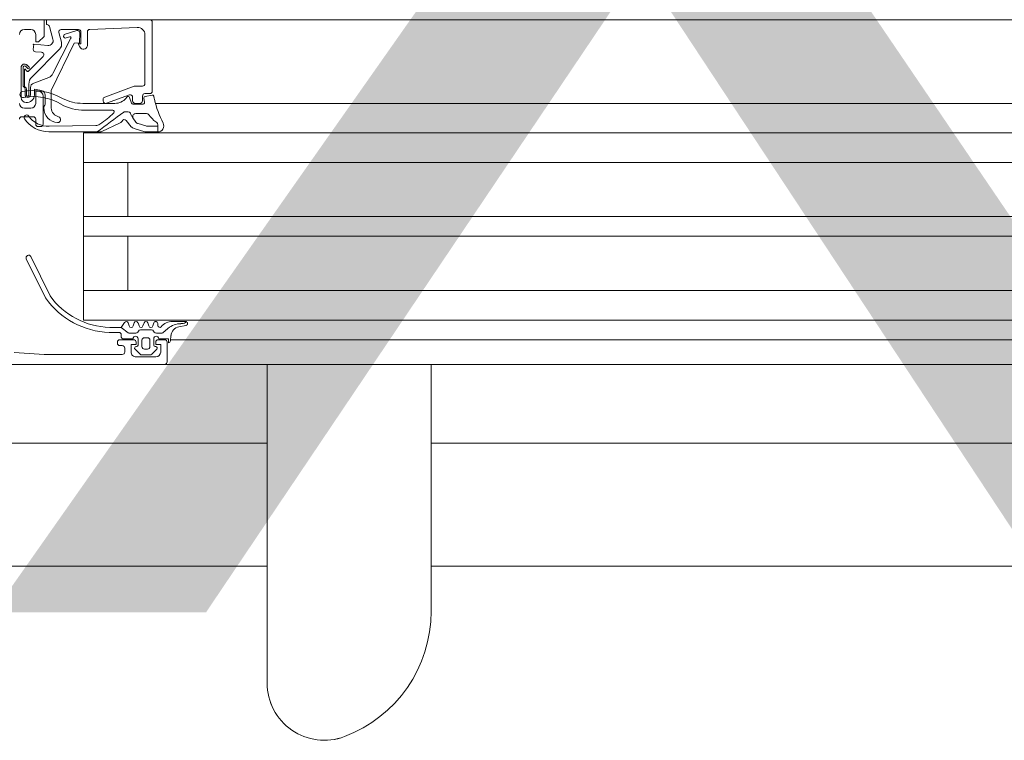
# Model space of a CAD drawing. Header units: centimetres. Extents: x -1737 to 22393, y -8842 to 3838.
# Tile 30 of 65: x 356 to 376, y 378 to 392. Entities that reach past the tile are written whole.
import ezdxf

# ---------------------------------------------------------------- set-up
doc = ezdxf.new("R2010")
doc.units = ezdxf.units.CM
for name, color, linetype, lineweight in [('A-AREA', 32, 'Continuous', 13), ('A-DETL-GENF', 92, 'Continuous', 9), ('A-DOOR', 31, 'Continuous', 13), ('A-GLAZ-CWMG', 51, 'Continuous', 13), ('S-GRID-IDEN', 1, 'Continuous', 13)]:
    doc.layers.add(name, color=color, linetype=linetype, lineweight=lineweight)
doc.styles.add('Arial_4', font='arial.ttf', dxfattribs={"height": 30})

# ---------------------------------------------------------------- blocks, each defined once
blk = doc.blocks.new('Pawilon E_rvt-1-3_piętro I __3_90 m_ - stan projektowany')
at = {"layer": 'S-GRID-IDEN', "insert": (368.186, 395.39), "char_height": 30, "width": 82, "attachment_point": 5, "line_spacing_factor": 0.936439, "style": 'Arial_4'}
blk.add_mtext('\\pxqc,t4.23333,8.46667,12.7,16.93333,21.16667,25.4,29.63333,33.86667,38.1,42.33333,46.56667,50.8,55.03333,59.26667,63.5,67.73333,71.96667,76.2,80.43333,84.66667,88.9,93.13333,97.36667,101.6,105.83333,110.06667,114.3,118.53333,122.76667,127,131.23333,135.46667;{XXX}', dxfattribs=at)
blk = doc.blocks.new('Schueco_FWS_ADS-70-HD_inw_Family-01 - FWS SI insert unit-2507568-3_piętro I __3_90 m_ - stan projektowany')
at = {"layer": 'A-DETL-GENF'}
for p, q in [((51.6, 0.9), (-51.6, 0.9)), ((31.5, 0.4), (-31.5, 0.4)), ((31.5, 0), (-31.5, 0)), ((31.5, -0.6), (-31.5, -0.6)), ((31.5, -1.7), (-31.5, -1.7)), ((31.5, -2.1), (-31.5, -2.1)), ((31.5, -3.2), (-31.5, -3.2)), ((31.5, -3.8), (-31.5, -3.8)), ((31.5, -4.396), (-31.5, -4.396)), ((-52.5, -6.1), (52.5, -6.1))]:
    blk.add_line(p, q, dxfattribs=at)
at = {"layer": 'A-DOOR'}
for p, q in [((36.667, 0.9), (36.667, 7.373)), ((33.333, 5.916), (33.333, 0.9)), ((38.75, 0.9), (30.75, 0.9)), ((38.7, 0.45), (38.7, 0.85)), ((38.75, 0.9), (45.95, 0.9)), ((38.909, 0.591), (39.013, 0.695)), ((39.33, 0.75), (38.93, 0.75)), ((39.048, 0.71), (39.212, 0.71)), ((39.247, 0.695), (39.351, 0.591)), ((39.56, 0.65), (39.56, 0.57)), ((38.621, 0.316), (38.63, 0.423)), ((38.94, 0.54), (38.93, 0.54)), ((38.97, 0.38), (38.97, 0.51)), ((39.05, 0.54), (39.05, 0.41)), ((39.16, 0.59), (39.1, 0.59)), ((39.21, 0.41), (39.21, 0.54)), ((39.29, 0.51), (39.29, 0.38)), ((39.33, 0.54), (39.32, 0.54)), ((39.61, 0.52), (39.66, 0.52)), ((39.71, 0.47), (39.71, 0.45)), ((38.633, 0.4), (30.75, 0.4)), ((38.683, 0.17), (38.786, 0.258)), ((38.88, 0.4), (38.75, 0.4)), ((38.818, 0.27), (38.918, 0.27)), ((38.961, 0.245), (38.973, 0.225)), ((39.1, 0.36), (39.16, 0.36)), ((39.283, 0.225), (39.294, 0.245)), ((39.338, 0.27), (39.459, 0.27)), ((39.66, 0.4), (39.38, 0.4)), ((39.39, 0.38), (39.6, 0.38)), ((39.49, 0.259), (39.63, 0.15)), ((39.63, 0.35), (39.63, 0.3)), ((39.68, 0.25), (39.875, 0.25)), ((38.299, 0.038), (38.326, 0.052)), ((38.316, 0.109), (38.46, 0.137)), ((38.591, 0.03), (38.323, 0.03)), ((38.89, 0.07), (38.89, 0.11)), ((38.991, 0.12), (38.969, 0.06)), ((39.016, 0.2), (39.24, 0.2)), ((39.091, 0.06), (39.069, 0.12)), ((39.191, 0.12), (39.169, 0.06)), ((39.291, 0.06), (39.269, 0.12)), ((39.391, 0.12), (39.369, 0.06)), ((39.491, 0.06), (39.469, 0.12)), ((30.75, -0.6), (40.4, -0.6)), ((41.471, -1.289), (41.079, -0.491)), ((41.17, -0.448), (41.562, -1.246)), ((30.75, -3.2), (40.4, -3.2)), ((40.147, -3.952), (41.094, -3.934)), ((41.22, -4.55), (41.22, -3.98)), ((41.27, -3.93), (41.32, -3.93)), ((41.37, -3.98), (41.37, -4.08)), ((39.338, -4.193), (39.12, -4.193)), ((41.42, -4.13), (41.65, -4.13)), ((38.932, -4.396), (30.75, -4.396)), ((39.188, -4.385), (39.394, -4.385)), ((39.35, -4.4), (39.25, -4.4)), ((39.762, -4.4), (40.411, -4.4)), ((40.378, -4.26), (39.804, -4.26)), ((41.177, -4.38), (41.177, -4.567)), ((41.6, -4.3), (41.47, -4.3)), ((39.006, -4.569), (39.146, -4.542)), ((39.15, -4.6), (39.05, -4.6)), ((39.17, -4.509), (39.159, -4.419)), ((39.2, -4.45), (39.2, -4.55)), ((39.368, -4.747), (39.967, -4.529)), ((39.4, -4.526), (39.4, -4.45)), ((39.422, -4.405), (39.464, -4.52)), ((39.933, -4.403), (39.467, -4.573)), ((40, -4.482), (40, -4.45)), ((41.477, -4.575), (41.477, -4.72)), ((41.51, -4.577), (41.51, -4.793)), ((41.56, -4.689), (41.56, -4.577)), ((41.587, -4.69), (41.587, -4.575)), ((41.667, -4.52), (41.667, -5.13)), ((39, -4.65), (39, -6.05)), ((39.15, -5.794), (39.15, -4.8)), ((39.2, -4.75), (39.351, -4.75)), ((41.6, -5.089), (41.6, -4.76)), ((41.627, -5.127), (41.627, -4.768)), ((41.451, -4.935), (40.888, -5.498)), ((41.411, -4.814), (41.106, -4.925)), ((41.019, -5.007), (40.654, -5.723)), ((41.218, -5.352), (41.517, -5.053)), ((41.547, -5.18), (41.505, -5.137)), ((41.533, -5.109), (41.577, -5.153)), ((41.548, -5.057), (41.582, -5.096)), ((40.32, -5.569), (40.32, -5.852)), ((41.374, -5.447), (41.249, -5.437)), ((40.677, -5.751), (40.749, -5.729)), ((40.849, -5.643), (40.901, -5.837)), ((41.09, -5.963), (41.019, -5.701)), ((40.272, -5.902), (39.306, -5.943)), ((40.853, -5.9), (40.5, -5.9)), ((40.77, -5.806), (40.537, -5.878)), ((41.47, -5.9), (41.6, -5.9)), ((39.05, -6.1), (30.75, -6.1))]:
    blk.add_line(p, q, dxfattribs=at)
at = {"layer": 'A-DOOR', "flags": 128}
for points in [[(38.83, 0.65), (38.83, 0.5), (38.93, 0.5), (38.93, 0.45)], [(39.33, 0.45), (39.33, 0.5), (39.43, 0.5), (39.43, 0.65)], [(41.807, 0.657), (41.2, 0.7), (39.61, 0.7)], [(38.67, 0.46), (38.67, 0.38), (38.87, 0.38)], [(39.866, 0.15), (39.63, 0.15), (39.565, 0.05)], [(30.75, -3.8), (40.4, -3.8), (40.4, 0), (30.75, 0)], [(39.5, -0.6), (39.5, -1.7), (40.4, -1.7), (30.75, -1.7)], [(39.5, -3.2), (39.5, -2.1), (40.4, -2.1), (30.75, -2.1)], [(41.102, -3.822), (40.056, -3.822), (40.121, -3.821)], [(40.471, -5.832), (40.482, -5.627), (40.59, -5.624), (41.057, -4.66), (41.057, -4.304)], [(41.37, -4.4), (41.37, -4.65), (41.32, -4.65)], [(41.251, -4.664), (41.397, -4.69), (41.397, -4.569)], [(40.45, -5.85), (40.45, -5.61), (40.51, -5.61), (40.473, -5.547)], [(41.125, -5.576), (41.409, -5.601), (41.42, -5.497)], [(48.45, -6.1), (41.2, -6.1), (41.2, -5.76), (41.31, -5.65), (41.37, -5.65), (41.37, -5.8)], [(39.05, -6.1), (41.15, -6.1), (41.15, -6), (41.138, -6)]]:
    blk.add_lwpolyline(points, dxfattribs=at)
for points in [[(39.105, -3.938), (38.886, -3.943), (38.886, -3.938), (38.886, -3.82), (39.117, -3.82), (38.888, -3.82), (38.886, -3.938)], [(39.289, -3.989), (39.132, -3.943)], [(39.15, -3.825), (39.369, -3.889)], [(39.427, -3.927), (39.532, -4.052)], [(39.654, -4.003), (40.024, -3.828)], [(39.447, -4.201), (39.393, -4.107), (39.338, -4.021), (39.393, -4.107)], [(39.557, -4.23), (39.492, -4.23)]]:
    blk.add_lwpolyline(points, close=True, dxfattribs=at)
at = {"layer": 'A-DOOR'}
for centre, radius, start, end in [((36.051, 5.916), 2.718, 110.5428, 180), ((35.505, 7.373), 1.162, 360, 110.5428), ((35.505, 7.373), 1.162, 82.9071, 110.5428), ((35.505, 7.373), 1.162, 13.8178, 41.4535), ((38.75, 0.85), 0.05, 90, 180), ((38.93, 0.65), 0.1, 90, 180), ((39.048, 0.66), 0.05, 90, 135.0202), ((39.212, 0.66), 0.05, 44.9723, 90), ((39.33, 0.65), 0.1, 360, 90), ((39.61, 0.65), 0.05, 90, 180), ((38.67, 0.42), 0.04, 90.0006, 175.083), ((38.75, 0.45), 0.05, 180, 270), ((38.88, 0.45), 0.05, 270, 0), ((38.93, 0.57), 0.03, 135.0034, 269.9945), ((38.94, 0.51), 0.03, 0, 90), ((39.1, 0.54), 0.05, 89.9979, 180.0021), ((39.1, 0.41), 0.05, 179.9989, 270.0011), ((39.16, 0.54), 0.05, 359.9979, 90.0021), ((39.16, 0.41), 0.05, 269.9989, 0.0011), ((39.32, 0.51), 0.03, 90, 180), ((39.33, 0.57), 0.03, 269.9999, 45.0019), ((39.38, 0.45), 0.05, 180, 270), ((39.61, 0.57), 0.05, 180, 270), ((39.66, 0.47), 0.05, 360, 90), ((39.66, 0.45), 0.05, 270, 0), ((38.421, 0.334), 0.2, 281.0025, 355.0048), ((38.818, 0.22), 0.0496, 90, 130.6412), ((38.92, 0.38), 0.05, 180, 360), ((38.918, 0.22), 0.05, 30, 90), ((39.016, 0.25), 0.05, 210, 270), ((39.24, 0.25), 0.05, 270, 330), ((39.34, 0.38), 0.05, 180, 360), ((39.338, 0.22), 0.05, 90, 150), ((39.459, 0.22), 0.05, 51.9827, 90), ((39.6, 0.35), 0.03, 0, 90), ((39.68, 0.3), 0.05, 180, 269.995), ((39.824, -1.393), 1.644, 35.1005, 88.2244), ((38.323, 0.07), 0.04, 101.0106, 270.0809), ((38.416, -0.127), 0.2, 89.3811, 116.6548), ((38.422, 0.474), 0.4, 269.3811, 310.6412), ((38.591, 0.33), 0.3, 269.9987, 319.6802), ((38.85, 0.11), 0.04, 360, 139.6792), ((38.93, 0.07), 0.04, 180.0004, 345.0003), ((39.03, 0.11), 0.04, 14.9996, 165.0004), ((39.13, 0.07), 0.04, 194.9996, 345.0004), ((39.23, 0.11), 0.04, 14.9998, 165.0002), ((39.33, 0.07), 0.04, 194.9998, 345.0002), ((39.43, 0.11), 0.04, 14.9998, 165.0002), ((39.53, 0.07), 0.04, 195.0002, 330.0002), ((39.827, -1.394), 1.544, 35.794, 88.5518), ((41.516, -1.267), 0.05, 205.3915, 25.3915), ((38.887, -3.94), 0.12, 89.8774, 208.8067), ((36.832, -4.978), 2.182, 13.1026, 26.6774), ((38.887, -3.94), 0.12, 89.8774, 90.3999), ((38.887, -3.94), 0.12, 89.8774, 90.3999), ((38.986, -3.943), 0.1, 179.8774, 235.0009), ((39.104, -4.038), 0.1, 73.427, 89.5893), ((39.104, -4.038), 0.1, 73.427, 89.5893), ((39.117, -3.94), 0.12, 73.7151, 90), ((39.117, -3.94), 0.12, 73.7151, 90), ((39.261, -4.085), 0.1, 39.5893, 73.427), ((39.261, -4.085), 0.1, 39.5893, 73.427), ((39.335, -4.004), 0.12, 39.8774, 73.7151), ((39.335, -4.004), 0.12, 39.8774, 73.7151), ((29.557, 9.802), 17.239, 305.5505, 307.7935), ((29.557, 9.802), 17.239, 305.5505, 307.794), ((41.218, -5.68), 2.055, 124.1142, 134.2876), ((40.056, -3.896), 0.075, 89.9262, 115.3166), ((40.056, -3.896), 0.075, 89.9262, 115.3166), ((40.15, -4.102), 0.15, 91.1204, 124.1142), ((41.109, -4.434), 0.5, 35.4386, 91.6926), ((41.101, -4.422), 0.6, 33.9413, 89.9252), ((41.27, -3.98), 0.05, 90.0013, 179.9987), ((41.32, -3.98), 0.05, 0.0008, 89.9992), ((38.596, -4.5), 0.58, 35.0073, 55.0009), ((39.12, -4.133), 0.06, 215.0073, 270), ((39.338, -4.133), 0.06, 270, 25), ((39.492, -4.18), 0.05, 205, 270), ((39.492, -4.18), 0.05, 205, 270), ((39.57, -4.02), 0.05, 219.8774, 335.0258), ((39.57, -4.02), 0.05, 219.8774, 335.0258), ((39.688, -4.075), 0.08, 115.3166, 155.0258), ((39.688, -4.075), 0.08, 115.3166, 155.0258), ((40.922, -4.07), 0.06, 86.7132, 255.7481), ((40.858, -4.322), 0.2, 5.296, 75.7481), ((40.908, -4.308), 0.299, 360, 86.7132), ((41.42, -4.08), 0.05, 179.9995, 270.0005), ((41.557, -4.115), 0.05, 215.4386, 33.9413), ((41.65, -4.08), 0.05, 269.9998, 0.0002), ((39.188, -4.415), 0.03, 90, 187.2138), ((39.25, -4.45), 0.05, 90.0007, 179.9995), ((39.35, -4.45), 0.05, 0.0009, 89.9991), ((39.394, -4.415), 0.03, 20, 90), ((39.762, -4.7), 0.3, 90, 139.3897), ((39.553, -4.171), 0.0588, 274.0499, 297.2562), ((39.553, -4.171), 0.0588, 274.0499, 297.2562), ((39.804, -4.23), 0.03, 134.2876, 270), ((39.95, -4.45), 0.05, 360, 110.0114), ((40.378, -5.26), 1, 61.4333, 90), ((40.411, -5.3), 0.9, 62.6144, 90), ((41.418, -3.462), 1.078, 238.5653, 280.7937), ((41.226, -4.384), 0.0488, 127.5233, 174.9631), ((41.158, -4.314), 0.0491, 320.0986, 6.5795), ((41.47, -4.4), 0.1, 90.0001, 179.9999), ((41.6, -4.4), 0.1, 0.0006, 89.9994), ((43.366, -3.581), 4.5, 191.5609, 192.3883), ((39, -4.54), 0.03, 192.3883, 281), ((39.05, -4.65), 0.05, 90.0009, 179.9993), ((39.14, -4.513), 0.03, 281, 7.2138), ((39.15, -4.55), 0.05, 269.9998, 0.0002), ((39.45, -4.526), 0.05, 180, 290.0114), ((39.492, -4.51), 0.03, 200, 318.9167), ((40.661, -5.374), 1.424, 142.3481, 143.6074), ((39.95, -4.482), 0.05, 290.0103, 360), ((41.419, -3.47), 1.19, 240.0291, 280.7423), ((41.277, -4.567), 0.1, 180, 255), ((41.32, -4.55), 0.1, 180.0009, 269.9991), ((41.548, -4.57), 0.151, 82.8201, 179.7147), ((41.532, -4.575), 0.055, 0, 180), ((41.535, -4.575), 0.025, 356.4446, 183.5554), ((41.567, -4.52), 0.1, 0.0044, 89.9956), ((41.63, -4.58), 0.06, 279.8459, 99.8459), ((39.2, -4.8), 0.05, 90.0009, 179.9991), ((39.351, -4.7), 0.05, 270, 290.0103), ((41.377, -4.72), 0.0999, 289.9518, 0.0092), ((41.31, -4.793), 0.2, 315, 360), ((41.61, -4.689), 0.05, 180, 239.343), ((41.568, -4.759), 0.0316, 358.6709, 59.343), ((41.634, -4.695), 0.0475, 173.9778, 240.5432), ((41.577, -4.773), 0.05, 5.2838, 47.6558), ((41.157, -5.066), 0.15, 110.0026, 157.0945), ((41.519, -5.123), 0.02, 45.0106, 224.9894), ((41.531, -5.068), 0.02, 30.0121, 134.9869), ((41.597, -5.13), 0.07, 224.9392, 0), ((41.597, -5.131), 0.03, 228.4666, 6.923), ((41.59, -5.089), 0.01, 222.144, 360), ((41.253, -5.387), 0.05, 135, 265.0014), ((40.4, -5.581), 0.0809, 25.0969, 171.1806), ((40.994, -5.604), 0.15, 134.9992, 194.9998), ((41.116, -5.675), 0.1, 84.9466, 195.1087), ((41.37, -5.497), 0.05, 0.0002, 85.0002), ((41.41, -5.591), 0.01, 264.9466, 360), ((39.3, -5.793), 0.15, 180.0138, 272.4558), ((40.671, -5.732), 0.02, 152.9505, 286.9748), ((40.763, -5.767), 0.0402, 279.3979, 110.682), ((41.47, -5.8), 0.1, 180.0011, 269.9989), ((41.6, -5.8), 0.1, 270.001, 359.9994), ((40.27, -5.852), 0.05, 272.4518, 360), ((40.5, -5.85), 0.05, 179.9997, 270.0001), ((40.521, -5.83), 0.0503, 182.7112, 287.9196), ((40.853, -5.85), 0.05, 270.0029, 14.9993), ((41.138, -5.95), 0.05, 194.9971, 269.9999), ((39.05, -6.05), 0.05, 180.0002, 269.9997)]:
    blk.add_arc(centre, radius, start, end, dxfattribs=at)
blk = doc.blocks.new('Rectangular Mullion - Schueco_FWS-50-SI_Tran_CovCap-20mm_Tran-55mm-2499579-3_piętro I __3_90 m_ - stan projektowany')
at = {"layer": 'A-GLAZ-CWMG', "lineweight": 9}
for p, q in [((344.877, 383.826), (360.71, 383.826)), ((364.043, 383.826), (449.877, 383.826))]:
    blk.add_line(p, q, dxfattribs=at)

msp = doc.modelspace()

# ---------------------------------------------------------------- linework, layer by layer
at = {"layer": 'A-AREA', "lineweight": 9}
for p, q in [((312.377, 381.326), (360.71, 381.326)), ((364.043, 381.326), (492.377, 381.326))]:
    msp.add_line(p, q, dxfattribs=at)

# ---------------------------------------------------------------- block references
at = {"lineweight": 5}
msp.add_blockref('Pawilon E_rvt-1-3_piętro I __3_90 m_ - stan projektowany', (0, 0), dxfattribs=at)
at = {"layer": 'A-DOOR', "rotation": 180}
msp.add_blockref('Schueco_FWS_ADS-70-HD_inw_Family-01 - FWS SI insert unit-2507568-3_piętro I __3_90 m_ - stan projektowany', (397.377, 386.326), dxfattribs=at)
at = {"layer": 'A-GLAZ-CWMG', "lineweight": 9}
msp.add_blockref('Rectangular Mullion - Schueco_FWS-50-SI_Tran_CovCap-20mm_Tran-55mm-2499579-3_piętro I __3_90 m_ - stan projektowany', (0, 0), dxfattribs=at)

doc.saveas('drawing.dxf')
